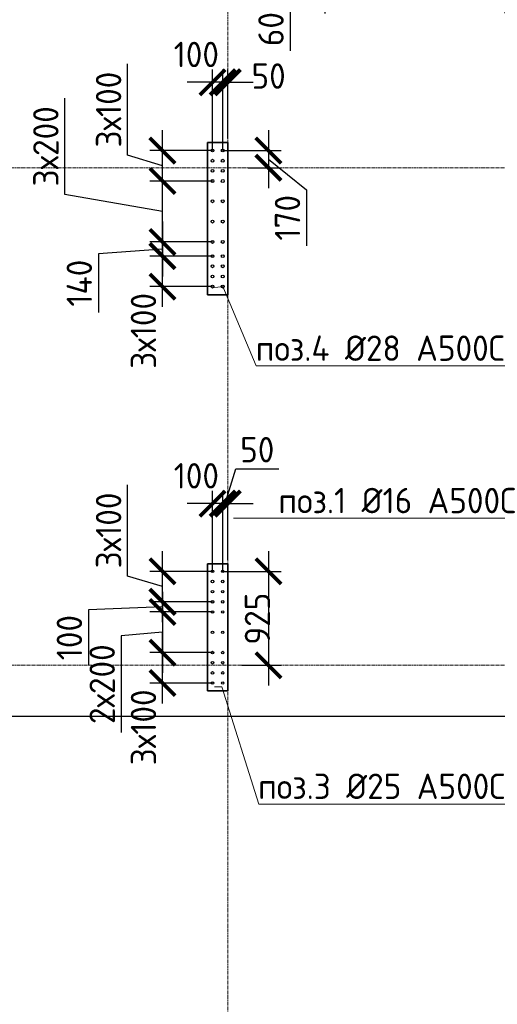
# Model space of a CAD drawing. Header units: millimetres. Extents: x 349531 to 1063351, y -131924 to 96186.
# Tile 206 of 230: x 1003059 to 1007766, y 32922 to 42620. Entities that reach past the tile are written whole.
import ezdxf
from ezdxf import colors
from ezdxf.entities.mleader import LeaderData, LeaderLine
from ezdxf.math import Vec2, Vec3

# ---------------------------------------------------------------- set-up
doc = ezdxf.new("R2010")
doc.units = ezdxf.units.MM
doc.linetypes.add('______5', pattern=[1100, 800, -100, 100, -100])
doc.linetypes.add('осевая', pattern=[50.8, 31.75, -6.35, 6.35, -6.35])
for name, color, linetype, lineweight in [('0 Фундамент', 5, 'Continuous', 30), ('1 Стены', 3, 'Continuous', 30), ('Конструкции 0.5', 5, 'Continuous', 50), ('Оси', 40, '______5', 18), ('подоснова', 151, 'Continuous', 5), ('РАЗМЕРЫ', 1, 'Continuous', 9)]:
    doc.layers.add(name, color=color, linetype=linetype, lineweight=lineweight)
doc.layers.add('Колонна_ бетон', color=7, linetype='Continuous', lineweight=50, true_color=0xb4b496)
doc.styles.add('GOST-2.304_Type-B', font='GOST_Common.ttf')
doc.dimstyles.new('СПДС', dxfattribs={"dimscale": 100, "dimtxt": 2.5, "dimasz": 2.5, "dimexe": 1.25, "dimexo": 0, "dimtad": 1, "dimdec": 0, "dimtxsty": 'GOST-2.304_Type-B', "dimblk": 'ARCHTICK', "dimcen": 2.5, "dimdle": 2, "dimadec": 0, "dimazin": 2, "dimtfac": 0.75, "dimtdec": 0, "dimtmove": 1, "dimatfit": 3, "dimfxl": 1, "dimtolj": 1, "dimarcsym": 1})

# ---------------------------------------------------------------- blocks, each defined once
blk = doc.blocks.new('_None')
blk = doc.blocks.new('_ArchTick')
at = {"color": 0, "linetype": 'ByBlock', "const_width": 0.15}
blk.add_lwpolyline([(-0.5, -0.5), (0.5, 0.5)], dxfattribs=at)
blk = doc.blocks.new('*D132')
at = {"layer": 'DEFPOINTS', "color": 0, "transparency": 16777216}
for p in [(1006064.7, 42991.4), (1006559, 42991.4), (1006559, 42931)]:
    blk.add_point(p, dxfattribs=at)
at = {"layer": 'РАЗМЕРЫ', "color": 0, "lineweight": -2, "transparency": 16777216}
for p, q in [((1006064.7, 42991.4), (1006064.7, 43241.4)), ((1006559, 42991.4), (1005939.7, 42991.4)), ((1006064.7, 42931), (1006064.7, 42991.4)), ((1006064.7, 42931), (1006064.7, 42991.4)), ((1006064.7, 42961.2), (1005723.1, 42739.9)), ((1006559, 42931), (1005939.7, 42931)), ((1006064.7, 42931), (1006064.7, 42681)), ((1005723.1, 42739.9), (1005723.1, 42314.9))]:
    blk.add_line(p, q, dxfattribs=at)
at = {"layer": 'РАЗМЕРЫ', "color": 0, "lineweight": -2, "transparency": 16777216, "xscale": 250, "yscale": 250, "zscale": 250}
for p, rotation in [((1006064.7, 42991.4), 270), ((1006064.7, 42931), 90)]:
    blk.add_blockref('_ArchTick', p, dxfattribs=dict(at, rotation=rotation))
at = {"layer": 'РАЗМЕРЫ', "color": 0, "transparency": 16777216, "insert": (1005535.6, 42527.4), "char_height": 250, "attachment_point": 5, "rotation": 90, "style": 'GOST-2.304_Type-B'}
blk.add_mtext('\\A1;60', dxfattribs=at)
blk = doc.blocks.new('*D402')
at = {"layer": 'DEFPOINTS', "color": 0, "transparency": 16777216}
for p in [(1004466.3, 40291.3), (1004959.3, 40291.3, -360), (1004959.3, 39991.3, -360)]:
    blk.add_point(p, dxfattribs=at)
at = {"layer": 'РАЗМЕРЫ', "color": 0, "lineweight": -2, "transparency": 16777216}
for p, q in [((1004466.3, 39791.3), (1004466.3, 40491.3)), ((1004959.3, 40291.3), (1004341.3, 40291.3)), ((1004959.3, 39991.3), (1004341.3, 39991.3))]:
    blk.add_line(p, q, dxfattribs=at)
at = {"layer": 'РАЗМЕРЫ', "color": 0, "lineweight": -2, "transparency": 16777216, "xscale": 250, "yscale": 250, "zscale": 250}
for p, rotation in [((1004466.3, 40291.3), 90), ((1004466.3, 39991.3), 270)]:
    blk.add_blockref('_ArchTick', p, dxfattribs=dict(at, rotation=rotation))
at = {"layer": 'РАЗМЕРЫ', "color": 0, "transparency": 16777216, "insert": (1004278.8, 39555.3), "char_height": 250, "attachment_point": 5, "rotation": 90, "style": 'GOST-2.304_Type-B'}
blk.add_mtext('\\A1;3х100', dxfattribs=at)
blk = doc.blocks.new('*D403')
at = {"layer": 'DEFPOINTS', "color": 0, "transparency": 16777216}
for p in [(1004466.3, 41331.3), (1004959.3, 41331.3, -360), (1004959.3, 41031.3, -360)]:
    blk.add_point(p, dxfattribs=at)
at = {"layer": 'РАЗМЕРЫ', "color": 0, "lineweight": -2, "transparency": 16777216}
for p, q in [((1004122.6, 41284.5), (1004122.6, 42184.5)), ((1004466.3, 40831.3), (1004466.3, 41531.3)), ((1004959.3, 41331.3), (1004341.3, 41331.3)), ((1004466.3, 41181.3), (1004122.6, 41284.5)), ((1004959.3, 41031.3), (1004341.3, 41031.3))]:
    blk.add_line(p, q, dxfattribs=at)
at = {"layer": 'РАЗМЕРЫ', "color": 0, "lineweight": -2, "transparency": 16777216, "xscale": 250, "yscale": 250, "zscale": 250}
for p, rotation in [((1004466.3, 41331.3), 90), ((1004466.3, 41031.3), 270)]:
    blk.add_blockref('_ArchTick', p, dxfattribs=dict(at, rotation=rotation))
at = {"layer": 'РАЗМЕРЫ', "color": 0, "transparency": 16777216, "insert": (1003935.1, 41734.5), "char_height": 250, "attachment_point": 5, "rotation": 90, "style": 'GOST-2.304_Type-B'}
blk.add_mtext('\\A1;3х100', dxfattribs=at)
blk = doc.blocks.new('*D400')
at = {"layer": 'DEFPOINTS', "color": 0, "transparency": 16777216}
for p in [(1005059.7, 42003.5), (1005109.2, 41449.6), (1005059.7, 41361.3)]:
    blk.add_point(p, dxfattribs=at)
at = {"layer": 'РАЗМЕРЫ', "color": 0, "lineweight": -2, "transparency": 16777216}
for p, q in [((1005059.7, 41361.3), (1005059.7, 42128.5)), ((1005109.2, 41449.6), (1005109.2, 42128.5)), ((1005059.7, 42003.5), (1004809.7, 42003.5)), ((1005109.2, 42003.5), (1005059.7, 42003.5)), ((1005109.2, 42003.5), (1005359.2, 42003.5))]:
    blk.add_line(p, q, dxfattribs=at)
at = {"layer": 'РАЗМЕРЫ', "color": 0, "lineweight": -2, "transparency": 16777216, "xscale": 250, "yscale": 250, "zscale": 250}
blk.add_blockref('_ArchTick', (1005059.7, 42003.5), dxfattribs=at)
at = {"layer": 'РАЗМЕРЫ', "color": 0, "lineweight": -2, "transparency": 16777216, "xscale": 250, "yscale": 250, "zscale": 250, "rotation": 180}
blk.add_blockref('_ArchTick', (1005109.2, 42003.5), dxfattribs=at)
at = {"layer": 'РАЗМЕРЫ', "color": 0, "transparency": 16777216, "insert": (1005512.1, 42065.1), "char_height": 250, "attachment_point": 5, "style": 'GOST-2.304_Type-B'}
blk.add_mtext('\\A1;50', dxfattribs=at)
blk = doc.blocks.new('*D401')
at = {"layer": 'DEFPOINTS', "color": 0, "transparency": 16777216}
for p in [(1004959.3, 42003.5), (1004959.3, 41331.3), (1005059.7, 41331.3, -360)]:
    blk.add_point(p, dxfattribs=at)
at = {"layer": 'РАЗМЕРЫ', "color": 0, "lineweight": -2, "transparency": 16777216}
for p, q in [((1004959.3, 41331.3), (1004959.3, 42128.5)), ((1005059.7, 41331.3), (1005059.7, 42128.5)), ((1004959.3, 42003.5), (1004709.3, 42003.5)), ((1005059.7, 42003.5), (1004959.3, 42003.5)), ((1005059.7, 42003.5), (1005309.7, 42003.5))]:
    blk.add_line(p, q, dxfattribs=at)
at = {"layer": 'РАЗМЕРЫ', "color": 0, "lineweight": -2, "transparency": 16777216, "xscale": 250, "yscale": 250, "zscale": 250}
blk.add_blockref('_ArchTick', (1004959.3, 42003.5), dxfattribs=at)
at = {"layer": 'РАЗМЕРЫ', "color": 0, "lineweight": -2, "transparency": 16777216, "xscale": 250, "yscale": 250, "zscale": 250, "rotation": 180}
blk.add_blockref('_ArchTick', (1005059.7, 42003.5), dxfattribs=at)
at = {"layer": 'РАЗМЕРЫ', "color": 0, "transparency": 16777216, "insert": (1004799.9, 42277.6), "char_height": 250, "attachment_point": 5, "style": 'GOST-2.304_Type-B'}
blk.add_mtext('\\A1;100', dxfattribs=at)
blk = doc.blocks.new('*D404')
at = {"layer": 'DEFPOINTS', "color": 0, "transparency": 16777216}
for p in [(1004466.3, 41031.3), (1004909.3, 41031.3), (1004959.3, 40431.3, -360)]:
    blk.add_point(p, dxfattribs=at)
at = {"layer": 'РАЗМЕРЫ', "color": 0, "lineweight": -2, "transparency": 16777216}
for p, q in [((1003504.4, 40897.6), (1003504.4, 41847.6)), ((1004466.3, 40231.3), (1004466.3, 41231.3)), ((1004909.3, 41031.3), (1004341.3, 41031.3)), ((1004466.3, 40731.3), (1003504.4, 40897.6)), ((1004959.3, 40431.3), (1004341.3, 40431.3))]:
    blk.add_line(p, q, dxfattribs=at)
at = {"layer": 'РАЗМЕРЫ', "color": 0, "lineweight": -2, "transparency": 16777216, "xscale": 250, "yscale": 250, "zscale": 250}
for p, rotation in [((1004466.3, 41031.3), 90), ((1004466.3, 40431.3), 270)]:
    blk.add_blockref('_ArchTick', p, dxfattribs=dict(at, rotation=rotation))
at = {"layer": 'РАЗМЕРЫ', "color": 0, "transparency": 16777216, "insert": (1003316.9, 41372.6), "char_height": 250, "attachment_point": 5, "rotation": 90, "style": 'GOST-2.304_Type-B'}
blk.add_mtext('\\A1;3х200', dxfattribs=at)
blk = doc.blocks.new('*D405')
at = {"layer": 'DEFPOINTS', "color": 0, "transparency": 16777216}
for p in [(1004798.5, 40431.3), (1004466.3, 40291.3), (1004798.5, 40291.3)]:
    blk.add_point(p, dxfattribs=at)
at = {"layer": 'РАЗМЕРЫ', "color": 0, "lineweight": -2, "transparency": 16777216}
for p, q in [((1004466.3, 40631.3), (1004466.3, 40091.3)), ((1004466.3, 40361.3), (1003834.3, 40312.7)), ((1004798.5, 40431.3), (1004341.3, 40431.3)), ((1003834.3, 40312.7), (1003834.3, 39737.7)), ((1004798.5, 40291.3), (1004341.3, 40291.3))]:
    blk.add_line(p, q, dxfattribs=at)
at = {"layer": 'РАЗМЕРЫ', "color": 0, "lineweight": -2, "transparency": 16777216, "xscale": 250, "yscale": 250, "zscale": 250}
for p, rotation in [((1004466.3, 40431.3), 90), ((1004466.3, 40291.3), 270)]:
    blk.add_blockref('_ArchTick', p, dxfattribs=dict(at, rotation=rotation))
at = {"layer": 'РАЗМЕРЫ', "color": 0, "transparency": 16777216, "insert": (1003646.8, 40025.2), "char_height": 250, "attachment_point": 5, "rotation": 90, "style": 'GOST-2.304_Type-B'}
blk.add_mtext('\\A1;140', dxfattribs=at)
blk = doc.blocks.new('*D421')
at = {"layer": 'DEFPOINTS', "color": 0, "transparency": 16777216}
for p in [(1005059.7, 41331.3, -360), (1005311.9, 41161.4), (1005510.8, 41161.4)]:
    blk.add_point(p, dxfattribs=at)
at = {"layer": 'РАЗМЕРЫ', "color": 0, "lineweight": -2, "transparency": 16777216}
for p, q in [((1005510.8, 41531.3), (1005510.8, 40961.4)), ((1005059.7, 41331.3), (1005635.8, 41331.3)), ((1005510.8, 41246.3), (1005885.8, 40944.1)), ((1005311.9, 41161.4), (1005635.8, 41161.4)), ((1005885.8, 40944.1), (1005885.8, 40394.1))]:
    blk.add_line(p, q, dxfattribs=at)
at = {"layer": 'РАЗМЕРЫ', "color": 0, "lineweight": -2, "transparency": 16777216, "xscale": 250, "yscale": 250, "zscale": 250}
for p, rotation in [((1005510.8, 41331.3), 90), ((1005510.8, 41161.4), 270)]:
    blk.add_blockref('_ArchTick', p, dxfattribs=dict(at, rotation=rotation))
at = {"layer": 'РАЗМЕРЫ', "color": 0, "transparency": 16777216, "insert": (1005698.3, 40669.1), "char_height": 250, "attachment_point": 5, "rotation": 90, "style": 'GOST-2.304_Type-B'}
blk.add_mtext('\\A1;170', dxfattribs=at)
blk = doc.blocks.new('*D443')
at = {"layer": 'DEFPOINTS', "color": 0, "transparency": 16777216}
for p in [(1004466.5, 36386.4), (1004959.5, 36386.4, -360), (1004959.5, 36086.4, -360)]:
    blk.add_point(p, dxfattribs=at)
at = {"layer": 'РАЗМЕРЫ', "color": 0, "lineweight": -2, "transparency": 16777216}
for p, q in [((1004466.5, 35886.4), (1004466.5, 36586.4)), ((1004959.5, 36386.4), (1004341.5, 36386.4)), ((1004959.5, 36086.4), (1004341.5, 36086.4))]:
    blk.add_line(p, q, dxfattribs=at)
at = {"layer": 'РАЗМЕРЫ', "color": 0, "lineweight": -2, "transparency": 16777216, "xscale": 250, "yscale": 250, "zscale": 250}
for p, rotation in [((1004466.5, 36386.4), 90), ((1004466.5, 36086.4), 270)]:
    blk.add_blockref('_ArchTick', p, dxfattribs=dict(at, rotation=rotation))
at = {"layer": 'РАЗМЕРЫ', "color": 0, "transparency": 16777216, "insert": (1004279, 35650.3), "char_height": 250, "attachment_point": 5, "rotation": 90, "style": 'GOST-2.304_Type-B'}
blk.add_mtext('\\A1;3х100', dxfattribs=at)
blk = doc.blocks.new('*D444')
at = {"layer": 'DEFPOINTS', "color": 0, "transparency": 16777216}
for p in [(1004466.5, 37186.4), (1004959.5, 37186.4, -360), (1004959.5, 36886.4, -360)]:
    blk.add_point(p, dxfattribs=at)
at = {"layer": 'РАЗМЕРЫ', "color": 0, "lineweight": -2, "transparency": 16777216}
for p, q in [((1004122.7, 37139.5), (1004122.7, 38039.5)), ((1004466.5, 36686.4), (1004466.5, 37386.4)), ((1004959.5, 37186.4), (1004341.5, 37186.4)), ((1004466.5, 37036.4), (1004122.7, 37139.5)), ((1004959.5, 36886.4), (1004341.5, 36886.4))]:
    blk.add_line(p, q, dxfattribs=at)
at = {"layer": 'РАЗМЕРЫ', "color": 0, "lineweight": -2, "transparency": 16777216, "xscale": 250, "yscale": 250, "zscale": 250}
for p, rotation in [((1004466.5, 37186.4), 90), ((1004466.5, 36886.4), 270)]:
    blk.add_blockref('_ArchTick', p, dxfattribs=dict(at, rotation=rotation))
at = {"layer": 'РАЗМЕРЫ', "color": 0, "transparency": 16777216, "insert": (1003935.2, 37589.5), "char_height": 250, "attachment_point": 5, "rotation": 90, "style": 'GOST-2.304_Type-B'}
blk.add_mtext('\\A1;3х100', dxfattribs=at)
blk = doc.blocks.new('*D445')
at = {"layer": 'DEFPOINTS', "color": 0, "transparency": 16777216}
for p in [(1004959.5, 36786.4, -360), (1004466.5, 36386.4), (1004828, 36386.4)]:
    blk.add_point(p, dxfattribs=at)
at = {"layer": 'РАЗМЕРЫ', "color": 0, "lineweight": -2, "transparency": 16777216}
for p, q in [((1004466.5, 36986.4), (1004466.5, 36186.4)), ((1004959.5, 36786.4), (1004341.5, 36786.4)), ((1004466.5, 36586.4), (1004059.6, 36550.2)), ((1004059.6, 36550.2), (1004059.6, 35600.2)), ((1004828, 36386.4), (1004341.5, 36386.4))]:
    blk.add_line(p, q, dxfattribs=at)
at = {"layer": 'РАЗМЕРЫ', "color": 0, "lineweight": -2, "transparency": 16777216, "xscale": 250, "yscale": 250, "zscale": 250}
for p, rotation in [((1004466.5, 36786.4), 90), ((1004466.5, 36386.4), 270)]:
    blk.add_blockref('_ArchTick', p, dxfattribs=dict(at, rotation=rotation))
at = {"layer": 'РАЗМЕРЫ', "color": 0, "transparency": 16777216, "insert": (1003872.1, 36075.2), "char_height": 250, "attachment_point": 5, "rotation": 90, "style": 'GOST-2.304_Type-B'}
blk.add_mtext('\\A1;2х200', dxfattribs=at)
blk = doc.blocks.new('*D440')
at = {"layer": 'DEFPOINTS', "color": 0, "transparency": 16777216}
for p in [(1004466.5, 36886.4), (1004874.6, 36886.4), (1004853.4, 36786.4)]:
    blk.add_point(p, dxfattribs=at)
at = {"layer": 'РАЗМЕРЫ', "color": 0, "lineweight": -2, "transparency": 16777216}
for p, q in [((1004466.5, 36886.4), (1004466.5, 37136.4)), ((1004874.6, 36886.4), (1004341.5, 36886.4)), ((1004466.5, 36786.4), (1004466.5, 36886.4)), ((1004466.5, 36786.4), (1004466.5, 36886.4)), ((1004466.5, 36836.4), (1003736.4, 36808.8)), ((1003736.4, 36808.8), (1003736.4, 36258.8)), ((1004853.4, 36786.4), (1004341.5, 36786.4)), ((1004466.5, 36786.4), (1004466.5, 36536.4))]:
    blk.add_line(p, q, dxfattribs=at)
at = {"layer": 'РАЗМЕРЫ', "color": 0, "lineweight": -2, "transparency": 16777216, "xscale": 250, "yscale": 250, "zscale": 250}
for p, rotation in [((1004466.5, 36886.4), 270), ((1004466.5, 36786.4), 90)]:
    blk.add_blockref('_ArchTick', p, dxfattribs=dict(at, rotation=rotation))
at = {"layer": 'РАЗМЕРЫ', "color": 0, "transparency": 16777216, "insert": (1003548.9, 36533.8), "char_height": 250, "attachment_point": 5, "rotation": 90, "style": 'GOST-2.304_Type-B'}
blk.add_mtext('\\A1;100', dxfattribs=at)
blk = doc.blocks.new('*D441')
at = {"layer": 'DEFPOINTS', "color": 0, "transparency": 16777216}
for p in [(1005059.8, 37853.6), (1005109.3, 37299.6), (1005059.8, 37211.4)]:
    blk.add_point(p, dxfattribs=at)
at = {"layer": 'РАЗМЕРЫ', "color": 0, "lineweight": -2, "transparency": 16777216}
for p, q in [((1005084.6, 37853.6), (1005187.7, 38197.3)), ((1005187.7, 38197.3), (1005612.7, 38197.3)), ((1005059.8, 37211.4), (1005059.8, 37978.6)), ((1005109.3, 37299.6), (1005109.3, 37978.6)), ((1005059.8, 37853.6), (1004809.8, 37853.6)), ((1005109.3, 37853.6), (1005059.8, 37853.6)), ((1005109.3, 37853.6), (1005059.8, 37853.6)), ((1005109.3, 37853.6), (1005359.3, 37853.6))]:
    blk.add_line(p, q, dxfattribs=at)
at = {"layer": 'РАЗМЕРЫ', "color": 0, "lineweight": -2, "transparency": 16777216, "xscale": 250, "yscale": 250, "zscale": 250}
blk.add_blockref('_ArchTick', (1005059.8, 37853.6), dxfattribs=at)
at = {"layer": 'РАЗМЕРЫ', "color": 0, "lineweight": -2, "transparency": 16777216, "xscale": 250, "yscale": 250, "zscale": 250, "rotation": 180}
blk.add_blockref('_ArchTick', (1005109.3, 37853.6), dxfattribs=at)
at = {"layer": 'РАЗМЕРЫ', "color": 0, "transparency": 16777216, "insert": (1005400.2, 38384.8), "char_height": 250, "attachment_point": 5, "style": 'GOST-2.304_Type-B'}
blk.add_mtext('\\A1;50', dxfattribs=at)
blk = doc.blocks.new('*D446')
at = {"layer": 'DEFPOINTS', "color": 0, "transparency": 16777216}
for p in [(1005059.8, 37186.4), (1005249.4, 36261.4, 360), (1005511, 36261.4)]:
    blk.add_point(p, dxfattribs=at)
at = {"layer": 'РАЗМЕРЫ', "color": 0, "lineweight": -2, "transparency": 16777216}
for p, q in [((1005511, 37386.4), (1005511, 36061.4)), ((1005059.8, 37186.4), (1005636, 37186.4)), ((1005249.4, 36261.4), (1005636, 36261.4))]:
    blk.add_line(p, q, dxfattribs=at)
at = {"layer": 'РАЗМЕРЫ', "color": 0, "lineweight": -2, "transparency": 16777216, "xscale": 250, "yscale": 250, "zscale": 250}
for p, rotation in [((1005511, 37186.4), 90), ((1005511, 36261.4), 270)]:
    blk.add_blockref('_ArchTick', p, dxfattribs=dict(at, rotation=rotation))
at = {"layer": 'РАЗМЕРЫ', "color": 0, "transparency": 16777216, "insert": (1005402.2, 36720.4), "char_height": 250, "attachment_point": 5, "rotation": 90, "style": 'GOST-2.304_Type-B'}
blk.add_mtext('\\A1;925', dxfattribs=at)
blk = doc.blocks.new('*D442')
at = {"layer": 'DEFPOINTS', "color": 0, "transparency": 16777216}
for p in [(1004959.5, 37853.6), (1004959.5, 37186.4, -360), (1005059.8, 37186.4, -360)]:
    blk.add_point(p, dxfattribs=at)
at = {"layer": 'РАЗМЕРЫ', "color": 0, "lineweight": -2, "transparency": 16777216}
for p, q in [((1004959.5, 37186.4), (1004959.5, 37978.6)), ((1005059.8, 37186.4), (1005059.8, 37978.6)), ((1004959.5, 37853.6), (1004709.5, 37853.6)), ((1005059.8, 37853.6), (1004959.5, 37853.6)), ((1005059.8, 37853.6), (1005309.8, 37853.6))]:
    blk.add_line(p, q, dxfattribs=at)
at = {"layer": 'РАЗМЕРЫ', "color": 0, "lineweight": -2, "transparency": 16777216, "xscale": 250, "yscale": 250, "zscale": 250}
blk.add_blockref('_ArchTick', (1004959.5, 37853.6), dxfattribs=at)
at = {"layer": 'РАЗМЕРЫ', "color": 0, "lineweight": -2, "transparency": 16777216, "xscale": 250, "yscale": 250, "zscale": 250, "rotation": 180}
blk.add_blockref('_ArchTick', (1005059.8, 37853.6), dxfattribs=at)
at = {"layer": 'РАЗМЕРЫ', "color": 0, "transparency": 16777216, "insert": (1004800, 38127.7), "char_height": 250, "attachment_point": 5, "style": 'GOST-2.304_Type-B'}
blk.add_mtext('\\A1;100', dxfattribs=at)
blk = doc.blocks.new('оси2')
at = {"layer": 'Оси', "color": 16, "linetype": 'осевая', "lineweight": 0, "transparency": 33554687}
for p, q in [((1010745.5, 5465.4), (1010745.5, -20739.3)), ((979200, -9792.9), (1032582.1, -9792.9)), ((979200, -14692.9), (1032582.1, -14692.9))]:
    blk.add_line(p, q, dxfattribs=at)
blk = doc.blocks.new('стены техподполья')
at = {"layer": 'Колонна_ бетон', "color": 180, "linetype": 'Continuous', "lineweight": 35, "transparency": 33554687}
for p, q in [((484035.8, -11893.6), (483835.8, -11893.6)), ((483835.8, -13393.6), (483835.8, -11893.6)), ((483835.8, -11893.6), (483835.8, -11893.6)), ((484035.8, -11893.6), (484035.8, -11893.6)), ((484035.8, -11893.6), (484035.8, -13393.6)), ((483835.8, -13393.6), (483835.8, -13393.6)), ((484035.8, -13393.6), (483835.8, -13393.6)), ((484035.8, -13393.6), (484035.8, -13393.6)), ((484035.8, -16043.6), (483835.8, -16043.6)), ((483835.8, -16043.6), (483835.8, -17293.6)), ((484035.8, -16043.6), (484035.8, -17293.6)), ((484035.8, -17293.6), (483835.8, -17293.6))]:
    blk.add_line(p, q, dxfattribs=at)

msp = doc.modelspace()

# ---------------------------------------------------------------- linework, layer by layer
at = {"layer": '0 Фундамент'}
msp.add_lwpolyline([(977509.2, 35761.4), (1025309.3, 35761.4), (1025309.3, 53161.4), (1021359.3, 53161.4)], dxfattribs=at)
at = {"layer": '1 Стены', "color": 252, "lineweight": 0, "true_color": 0x939598}
for p, q in [((1005109.2, 41411.4, -360), (1004909.3, 41411.4, -360)), ((1004909.3, 41411.4, -360), (1004909.3, 39911.4, -360)), ((1005109.2, 39911.4, -360), (1005109.2, 41411.4, -360)), ((1004909.3, 41161.4, -720), (1004909.3, 39911.4, -720)), ((1005109.3, 39911.4, -720), (1005109.3, 41161.4, -720)), ((1004909.3, 39911.4, -720), (1005109.3, 39911.4, -720)), ((1005109.3, 39911.4, -360), (1004909.3, 39911.4, -360)), ((1005109.3, 39911.4, -360), (1004909.3, 39911.4, -360)), ((1005109.3, 39911.4, -360), (1004909.3, 39911.4, -360)), ((1005109.3, 39911.3, -360), (1004909.3, 39911.3, -360)), ((1004909.5, 36011.4, -360), (1004909.5, 37261.4, -360)), ((1004909.5, 37261.4, -360), (1005109.5, 37261.4, -360)), ((1004909.5, 37261.4, -360), (1005109.5, 37261.4, -360)), ((1004909.5, 37261.4, -360), (1005109.5, 37261.4, -360)), ((1004909.5, 36011.4, -360), (1004909.5, 37261.4, -360)), ((1005109.2, 37261.4), (1005109.2, 36011.3)), ((1005109.3, 36011.4, -360), (1005109.3, 37261.4, -360)), ((1005109.5, 37261.4, -360), (1005109.5, 36011.4, -360)), ((1005109.5, 36011.4, -360), (1004909.5, 36011.4, -360)), ((1005109.5, 36011.4, -360), (1004909.5, 36011.4, -360)), ((1005109.5, 36011.4, -360), (1004909.5, 36011.4, -360)), ((1005109.5, 36011.4, -360), (1004909.5, 36011.4, -360))]:
    msp.add_line(p, q, dxfattribs=at)
at = {"layer": 'РАЗМЕРЫ', "color": 5, "linetype": 'Continuous', "lineweight": 30}
for centre in [(1004959.3, 41331.3, -360), (1005059.7, 41331.3, -360), (1004959.3, 41231.3, -360), (1005059.7, 41231.3, -360), (1004959.3, 41131.3, -360), (1005059.7, 41131.3, -360), (1004959.3, 41031.3, -360), (1005059.7, 41031.3, -360), (1004959.3, 40831.3, -360), (1005059.7, 40831.3, -360), (1004959.3, 40631.3, -360), (1005059.7, 40631.3, -360), (1004959.3, 40431.3, -360), (1005059.7, 40431.3, -360), (1004959.3, 40291.3, -360), (1005059.7, 40291.3, -360), (1004959.3, 40191.3, -360), (1005059.7, 40191.3, -360), (1004959.3, 40091.3, -360), (1005059.7, 40091.3, -360), (1004959.3, 39991.3, -360), (1005059.7, 39991.3, -360)]:
    msp.add_circle(centre, 14, dxfattribs=at)
at = {"layer": 'РАЗМЕРЫ', "color": 1, "linetype": 'Continuous', "lineweight": 30}
for centre in [(1004959.5, 37186.4, -360), (1005059.8, 37186.4, -360), (1004959.5, 37086.4, -360), (1005059.8, 37086.4, -360), (1004959.5, 36986.4, -360), (1005059.8, 36986.4, -360), (1004959.5, 36886.4, -360), (1005059.8, 36886.4, -360), (1004959.5, 36786.4, -360), (1005059.8, 36786.4, -360), (1004959.5, 36586.4, -360), (1005059.8, 36586.4, -360), (1004959.5, 36386.4, -360), (1005059.8, 36386.4, -360), (1004959.5, 36286.4, -360), (1005059.8, 36286.4, -360), (1004959.5, 36186.4, -360), (1005059.8, 36186.4, -360), (1004959.5, 36086.4, -360), (1005059.8, 36086.4, -360)]:
    msp.add_circle(centre, 12.5, dxfattribs=at)

# ---------------------------------------------------------------- block references
at = {"layer": 'Конструкции 0.5'}
msp.add_blockref('стены техподполья', (521073.4, 53304.9, 360), dxfattribs=at)
at = {"layer": 'РАЗМЕРЫ'}
msp.add_blockref('оси2', (-5636.2, 50954.2, -360), dxfattribs=at)

# ---------------------------------------------------------------- dimensions: what is measured, and where the dimension line sits
for base, p1, p2, picture, middle in [((1006064.7, 42991.4, 360), (1006559, 42931, 360), (1006559, 42991.4, 360), '*D132', (1005723.1, 42677.4, 360)), ((1005510.8, 41161.4, 360), (1005059.7, 41331.3), (1005311.9, 41161.4, 360), '*D421', (1005885.8, 40881.6, 360)), ((1004466.3, 40291.3), (1004798.5, 40431.3), (1004798.5, 40291.3), '*D405', (1003834.3, 40250.2)), ((1005511, 36261.4, -360), (1005059.8, 37186.4, -360), (1005249.4, 36261.4), '*D446', (1005589.7, 36720.4, -360)), ((1004466.5, 36886.4), (1004853.4, 36786.4), (1004874.6, 36886.4), '*D440', (1003736.4, 36746.3))]:
    dim = msp.add_linear_dim(base=base, p1=p1, p2=p2, angle=90, dimstyle='СПДС', dxfattribs=at)
    dim.commit()
    dim.dimension.update_dxf_attribs({"geometry": picture, "text_midpoint": middle, "dimtype": 160})
for base, p1, p2, picture, middle in [((1004959.3, 42003.5), (1005059.7, 41331.3, -360), (1004959.3, 41331.3), '*D401', (1004799.9, 42090.1)), ((1005059.6905, 42003.5439), (1005109.1964, 41449.6214), (1005059.6905, 41361.3365), '*D400', (1005512.11, 41877.5513)), ((1004959.5, 37853.6), (1005059.8, 37186.4, -360), (1004959.5, 37186.4, -360), '*D442', (1004800, 37940.2))]:
    dim = msp.add_linear_dim(base=base, p1=p1, p2=p2, dimstyle='СПДС', dxfattribs=at)
    dim.commit()
    dim.dimension.update_dxf_attribs({"geometry": picture, "text_midpoint": middle, "dimtype": 160})
for base, p1, p2, picture, middle in [((1004466.3, 41331.3), (1004959.3, 41031.3, -360), (1004959.3, 41331.3, -360), '*D403', (1003935.1, 41347)), ((1004466.5, 37186.4), (1004959.5, 36886.4, -360), (1004959.5, 37186.4, -360), '*D444', (1003935.2, 37202))]:
    dim = msp.add_linear_dim(base=base, p1=p1, p2=p2, angle=90, text='3х100', dimstyle='СПДС', dxfattribs=at)
    dim.commit()
    dim.dimension.update_dxf_attribs({"geometry": picture, "text_midpoint": middle})
for base, p1, p2, text, picture, middle in [((1004466.3, 41031.3), (1004959.3, 40431.3, -360), (1004909.3, 41031.3), '3х200', '*D404', (1003504.4, 40960.1)), ((1004466.3, 40291.3), (1004959.3, 39991.3, -360), (1004959.3, 40291.3, -360), '3х100', '*D402', (1004466.3, 39555.3)), ((1004466.5, 36386.4), (1004959.5, 36786.4, -360), (1004828, 36386.4), '2х200', '*D445', (1004059.6, 36487.7)), ((1004466.5, 36386.4), (1004959.5, 36086.4, -360), (1004959.5, 36386.4, -360), '3х100', '*D443', (1004466.5, 35650.3))]:
    dim = msp.add_linear_dim(base=base, p1=p1, p2=p2, angle=90, text=text, dimstyle='СПДС', dxfattribs=at)
    dim.commit()
    dim.dimension.update_dxf_attribs({"geometry": picture, "text_midpoint": middle, "dimtype": 160})
dim = msp.add_linear_dim(base=(1005059.8383, 37853.5691), p1=(1005109.3442, 37299.6465), p2=(1005059.8383, 37211.3617), dimstyle='СПДС', dxfattribs=at)
dim.commit()
dim.dimension.update_dxf_attribs({"geometry": '*D441', "text_midpoint": (1005250.2162, 38384.8191)})

# ---------------------------------------------------------------- leaders
at = {"layer": 'подоснова', "color": 4, "ltscale": 0.3}
ml = msp.add_multileader_mtext('Standard', dxfattribs=at)
ml.set_content('{\\C2;поз.2 %%C20 А500С }', color=4, style='GOST-2.304_Type-B')
ml.set_leader_properties(color=256, linetype='ByLayer', lineweight=15)
ml.set_arrow_properties(name='NONE')
ml.build(insert=Vec2(0, 0))
ml.multileader.update_dxf_attribs({"text_left_attachment_type": 6, "text_right_attachment_type": 6, "dogleg_length": 0.1, "arrow_head_size": 18})
ctx = ml.context
ctx.base_point, ctx.char_height, ctx.arrow_head_size, ctx.landing_gap_size, ctx.plane_origin = Vec3(1008001.5, 42280.3, 360), 250, 18, 20, Vec3(1012895.2, 42246.6, 360)
ctx.left_attachment, ctx.right_attachment, ctx.text_align_type = 6, 6, 1
notes = []
notes.append((ctx, [(1, (1, 1, 0), (1008001.4, 42280.3, 360), (1, 0), 0.1, [(1, [(1007709, 42943.5, 360), (1007721.5, 42991.9, 360)], 0, [])])]))
ctx.mtext.insert, ctx.mtext.width, ctx.mtext.alignment, ctx.mtext.flow_direction = Vec3(1009213.3, 42580.3, 360), 4075.871, 2, 5
ml = msp.add_multileader_mtext('Standard', dxfattribs=at)
ml.set_content('{\\C2;поз.4 %%C28 А500С }', color=4, style='GOST-2.304_Type-B')
ml.set_leader_properties(color=256, linetype='ByLayer', lineweight=15)
ml.set_arrow_properties(name='NONE')
ml.build(insert=Vec2(0, 0))
ml.multileader.update_dxf_attribs({"text_left_attachment_type": 6, "text_right_attachment_type": 6, "dogleg_length": 0.1, "arrow_head_size": 18})
ctx = ml.context
ctx.base_point, ctx.char_height, ctx.arrow_head_size, ctx.landing_gap_size, ctx.plane_origin = Vec3(1005388.7, 39209.7), 250, 18, 20, Vec3(1010213.4, 39204.1)
ctx.left_attachment, ctx.right_attachment, ctx.text_align_type = 6, 6, 1
notes.append((ctx, [(1, (1, 1, 0), (1005388.6, 39209.7), (1, 0), 0.1, [(1, [(1004961.8, 39977.5), (1005059.7, 39991.3)], 0, [])])]))
ctx.mtext.insert, ctx.mtext.width, ctx.mtext.alignment, ctx.mtext.flow_direction = Vec3(1006613, 39509.7), 4075.871, 2, 5
ml = msp.add_multileader_mtext('Standard', dxfattribs=at)
ml.set_content('{\\C2;поз.1 %%C16 А500С }', color=4, style='GOST-2.304_Type-B')
ml.set_leader_properties(color=256, linetype='ByLayer', lineweight=15)
ml.set_arrow_properties(name='NONE')
ml.build(insert=Vec2(0, 0))
ml.multileader.update_dxf_attribs({"text_left_attachment_type": 6, "text_right_attachment_type": 6, "dogleg_length": 0.1, "arrow_head_size": 18})
ctx = ml.context
ctx.base_point, ctx.char_height, ctx.arrow_head_size, ctx.landing_gap_size, ctx.plane_origin = Vec3(1005619, 37708.8), 250, 18, 20, Vec3(1013699.6, 39169.1)
ctx.left_attachment, ctx.right_attachment, ctx.text_align_type = 6, 6, 1
notes.append((ctx, [(0, (1, 1, 0), (1007942.8, 37708.8), (-1, 0), 0.1, [(1, [(1008063.6, 36081.9), (1008067.3, 36191.7)], 0, [])])]))
ctx.mtext.insert, ctx.mtext.width, ctx.mtext.alignment, ctx.mtext.flow_direction = Vec3(1006780.8, 38008.8), 4075.871, 2, 5
ml = msp.add_multileader_mtext('Standard', dxfattribs=at)
ml.set_content('{\\C2;поз.3 %%C25 А500С }', color=4, style='GOST-2.304_Type-B')
ml.set_leader_properties(color=256, linetype='ByLayer', lineweight=15)
ml.set_arrow_properties(name='NONE')
ml.build(insert=Vec2(0, 0))
ml.multileader.update_dxf_attribs({"text_left_attachment_type": 6, "text_right_attachment_type": 6, "dogleg_length": 0.1, "arrow_head_size": 18})
ctx = ml.context
ctx.base_point, ctx.char_height, ctx.arrow_head_size, ctx.landing_gap_size, ctx.plane_origin = Vec3(1005415.7, 34894.6), 250, 18, 20, Vec3(1010226, 35304.1)
ctx.left_attachment, ctx.right_attachment, ctx.text_align_type = 6, 6, 1
notes.append((ctx, [(1, (1, 1, 0), (1005415.6, 34894.6), (1, 0), 0.1, [(1, [(1004979.5, 36048.9), (1005052.3, 36049.4)], 0, [])])]))
ctx.mtext.insert, ctx.mtext.width, ctx.mtext.alignment, ctx.mtext.flow_direction = Vec3(1006627.5, 35194.6), 4075.871, 2, 5
for ctx, leaders in notes:
    for number, flags, end, landing, length, lines in leaders:
        leader = LeaderData()
        leader.index, (leader.has_last_leader_line, leader.has_dogleg_vector, leader.attachment_direction) = number, flags
        leader.last_leader_point, leader.dogleg_vector, leader.dogleg_length = Vec3(end), Vec3(landing), length
        for number, points, colour, breaks in lines:
            line = LeaderLine()
            line.index, line.vertices, line.color, line.breaks = number, Vec3.list(points), colors.encode_raw_color(colour), breaks
            leader.lines.append(line)
        ctx.leaders.append(leader)

doc.saveas('drawing.dxf')
